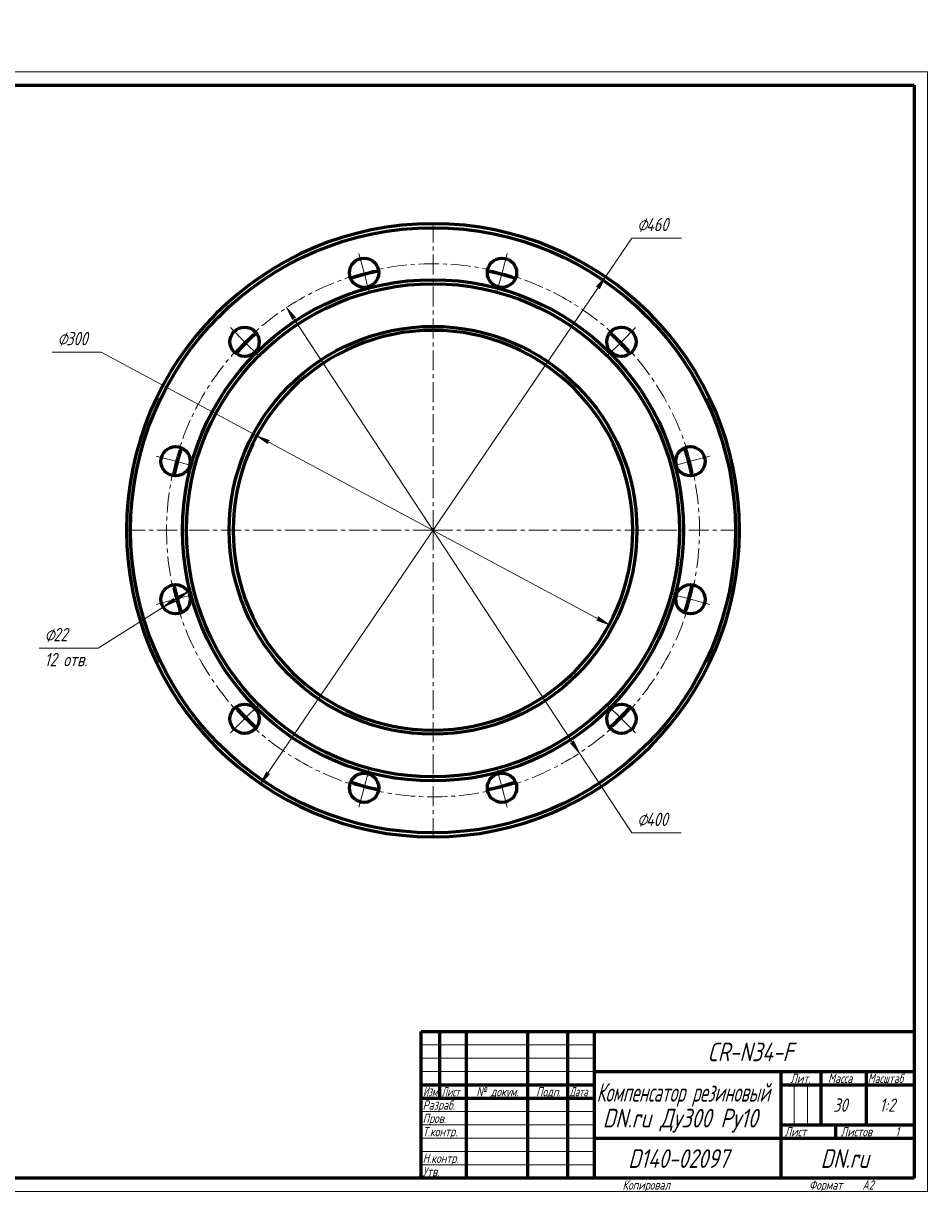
# Model space of a CAD drawing. Header units: millimetres. Extents: x 0 to 594, y 0 to 438.
# Tile 2 of 2: x 255 to 594, y 0 to 438. Entities that reach past the tile are written whole.
import ezdxf

# ---------------------------------------------------------------- set-up
doc = ezdxf.new("R2010")
doc.units = ezdxf.units.MM
for name, pattern in [('K5LT_AXLED', [12, 7.5, -1.5, 1.5, -1.5]), ('K5LT_BASIC', [0]), ('K5LT_THIN', [0])]:
    doc.linetypes.add(name, pattern=pattern)
doc.layers.add('Системный слой', color=7, linetype='Continuous')
doc.layers.add('Системный слой (1)', color=7, linetype='Continuous', true_color=0x6c6c6c)
doc.styles.add('KDIMTEXTSTYLE', font='txt', dxfattribs={"width": 0.96, "oblique": 15, "height": 5})
doc.styles.add('KTEXTSTYLE', font='txt', dxfattribs={"width": 0.96, "height": 5})
doc.dimstyles.new('KDIMSTYLE (0.50)', dxfattribs={"dimtxt": 5, "dimasz": 1, "dimexe": 2, "dimexo": 0, "dimgap": 1, "dimtad": 1, "dimlfac": 2, "dimtxsty": 'KDIMTEXTSTYLE', "dimsah": 1, "dimcen": 0, "dimdle": 1, "dimadec": 0, "dimazin": 0, "dimtfac": 0.667, "dimtmove": 0, "dimatfit": 3, "dimfxl": 1, "dimtvp": 1, "dimtolj": 1, "dimtzin": 0, "dimarcsym": 0})

# ---------------------------------------------------------------- blocks, each defined once
blk = doc.blocks.new('U0')
at = {"layer": 'Системный слой (1)', "color": 143, "linetype": 'K5LT_BASIC', "lineweight": 60, "true_color": 0x33acca}
for p, q in [((380.97, 343.5), (377.47, 342.42)), ((384.48, 344.43), (380.97, 343.5)), ((387.98, 345.24), (384.48, 344.43)), ((432.31, 344.43), (428.81, 345.24)), ((435.82, 343.5), (432.31, 344.43)), ((439.32, 342.42), (435.82, 343.5)), ((342.1, 322), (339.45, 319.53)), ((477.34, 319.53), (474.69, 322)), ((336.88, 316.97), (334.41, 314.31)), ((339.45, 319.53), (336.88, 316.97)), ((479.91, 316.97), (477.34, 319.53)), ((482.38, 314.31), (479.91, 316.97)), ((313.99, 278.94), (312.92, 275.44)), ((503.87, 275.44), (502.8, 278.94)), ((311.98, 271.94), (311.18, 268.43)), ((312.92, 275.44), (311.98, 271.94)), ((504.81, 271.94), (503.87, 275.44)), ((505.61, 268.43), (504.81, 271.94)), ((311.18, 227.6), (311.98, 224.1)), ((311.98, 224.1), (312.92, 220.59)), ((503.87, 220.59), (504.81, 224.1)), ((504.81, 224.1), (505.61, 227.6)), ((312.92, 220.59), (313.99, 217.09)), ((502.8, 217.09), (503.87, 220.59)), ((334.41, 181.72), (336.88, 179.07)), ((479.91, 179.07), (482.38, 181.72)), ((336.88, 179.07), (339.45, 176.5)), ((339.45, 176.5), (342.1, 174.03)), ((474.69, 174.03), (477.34, 176.5)), ((477.34, 176.5), (479.91, 179.07)), ((377.47, 153.61), (380.97, 152.54)), ((435.82, 152.54), (439.32, 153.61)), ((380.97, 152.54), (384.48, 151.6)), ((384.48, 151.6), (387.98, 150.8)), ((428.81, 150.8), (432.31, 151.6)), ((432.31, 151.6), (435.82, 152.54))]:
    blk.add_line(p, q, dxfattribs=at)
blk = doc.blocks.new('U1')
at = {"layer": 'Системный слой (1)', "color": 30, "linetype": 'K5LT_AXLED', "lineweight": 18, "true_color": 0xff8000}
for q in [(408.39, 365.02), (291.39, 248.02), (525.39, 248.02), (408.39, 131.02)]:
    blk.add_line((408.39, 248.02), q, dxfattribs=at)
blk = doc.blocks.new('U2')
at = {"layer": 'Системный слой (1)', "color": 30, "linetype": 'K5LT_AXLED', "lineweight": 18, "true_color": 0xff8000}
for p, q in [((382.51, 344.61), (380.57, 351.85)), ((434.28, 344.61), (436.22, 351.85)), ((384.45, 337.36), (382.51, 344.61)), ((432.34, 337.36), (434.28, 344.61)), ((337.68, 318.73), (332.38, 324.03)), ((479.11, 318.73), (484.41, 324.03)), ((342.99, 313.42), (337.68, 318.73)), ((473.8, 313.42), (479.11, 318.73)), ((311.8, 273.9), (304.56, 275.84)), ((319.05, 271.96), (311.8, 273.9)), ((497.74, 271.96), (504.99, 273.9)), ((504.99, 273.9), (512.23, 275.84)), ((319.05, 224.08), (311.8, 222.13)), ((497.74, 224.08), (504.99, 222.13)), ((311.8, 222.13), (304.56, 220.19)), ((504.99, 222.13), (512.23, 220.19)), ((342.99, 182.61), (337.68, 177.31)), ((473.8, 182.61), (479.11, 177.31)), ((337.68, 177.31), (332.38, 172)), ((479.11, 177.31), (484.41, 172)), ((384.45, 158.67), (382.51, 151.42)), ((432.34, 158.67), (434.28, 151.42)), ((382.51, 151.42), (380.57, 144.18)), ((434.28, 151.42), (436.22, 144.18))]:
    blk.add_line(p, q, dxfattribs=at)
for start, end in [(75, 105), (105, 135), (45, 75), (135, 165), (15, 45), (165, 195), (345, 15), (195, 225), (315, 345), (225, 255), (285, 315), (255, 285)]:
    blk.add_arc((408.39, 248.02), 100, start, end, dxfattribs=at)
blk = doc.blocks.new('D2')
at = {"layer": 'Системный слой (1)'}
for points in [[(470.83, 338.58), (473.1, 343.09), (469.74, 339.32), (470.57, 339.37)], [(343.69, 152.95), (347.05, 156.71), (346.22, 156.67), (345.96, 157.45)]]:
    blk.add_hatch(color=7, dxfattribs=at).paths.add_polyline_path(points)
at = {"layer": 'Системный слой (1)', "color": 7, "linetype": 'K5LT_THIN', "lineweight": 18, "true_color": 0xffffff}
for p, q in [((343.69, 152.95), (473.1, 343.09)), ((469.74, 339.32), (473.1, 343.09)), ((473.1, 343.09), (470.83, 338.58)), ((470.57, 339.37), (469.74, 339.32)), ((470.83, 338.58), (470.57, 339.37)), ((343.69, 152.95), (345.96, 157.45)), ((347.05, 156.71), (343.69, 152.95)), ((345.96, 157.45), (346.22, 156.67)), ((346.22, 156.67), (347.05, 156.71))]:
    blk.add_line(p, q, dxfattribs=at)
blk.add_wipeout([(484.99, 358.63), (484.99, 366.01), (499.06, 366.01), (499.06, 358.63)]).dxf.layer = 'Системный слой (1)'
for p, q in [((473.1, 343.09), (482.99, 357.63)), ((482.99, 357.63), (501.65, 357.63))]:
    blk.add_line(p, q, dxfattribs=at)
blk.add_arc((408.39, 248.02), 115, 234.7654, 180, dxfattribs=at)
blk.add_arc((408.39, 248.02), 115, 234.7654, 180, dxfattribs=at)
at = {"layer": 'Системный слой (1)', "color": 7, "char_height": 5, "attachment_point": 1, "style": 'KTEXTSTYLE'}
for s, insert in [('\\fArial|b0|c204|p34;\\H5.0;\\W1.000;\\Q15;\\fGOST Type AU|b0|i0|c204|p34;\\Q15;\\W0.960;⌀', (484.99, 365.22)), ('\\fArial|b0|c204|p34;\\H5.0;\\W1.000;\\Q15;\\fGOST Type AU|b0|i0|c204|p34;\\Q15;\\W0.960;460', (488.3, 365.22))]:
    blk.add_mtext(s, dxfattribs=dict(at, insert=insert))
blk = doc.blocks.new('KDIMARROW_01')
at = {"layer": 'Системный слой'}
blk.add_hatch(color=0, dxfattribs=at).paths.add_polyline_path([(-5, -0.66), (0, 0), (-5, 0.66), (-4.5, 0)])
at = {"layer": 'Системный слой', "color": 0, "linetype": 'K5LT_THIN', "lineweight": 18}
for p, q in [((-4.5, 0), (-5, 0.66)), ((-5, 0.66), (0, 0)), ((0, 0), (-5, -0.66)), ((-5, -0.66), (-4.5, 0))]:
    blk.add_line(p, q, dxfattribs=at)
at = {"layer": 'Системный слой (1)', "color": 0, "linetype": 'K5LT_THIN', "lineweight": 18}
blk.add_line((140.71, 248.02), (140.21, 248.02), dxfattribs=at)
blk = doc.blocks.new('D3')
at = {"layer": 'Системный слой (1)'}
for points in [[(356.77, 327.77), (353.47, 331.58), (355.67, 327.04), (355.94, 327.82)], [(463.32, 164.45), (461.12, 168.99), (460.85, 168.21), (460.02, 168.27)]]:
    blk.add_hatch(color=7, dxfattribs=at).paths.add_polyline_path(points)
at = {"layer": 'Системный слой (1)', "color": 7, "linetype": 'K5LT_THIN', "lineweight": 18, "true_color": 0xffffff}
for p, q in [((353.47, 331.58), (356.77, 327.77)), ((355.67, 327.04), (353.47, 331.58)), ((353.47, 331.58), (463.32, 164.45)), ((355.94, 327.82), (355.67, 327.04)), ((356.77, 327.77), (355.94, 327.82)), ((463.32, 164.45), (460.02, 168.27)), ((460.02, 168.27), (460.85, 168.21)), ((460.85, 168.21), (461.12, 168.99)), ((461.12, 168.99), (463.32, 164.45))]:
    blk.add_line(p, q, dxfattribs=at)
blk.add_wipeout([(484.99, 135.52), (484.99, 142.9), (498.93, 142.9), (498.93, 135.52)]).dxf.layer = 'Системный слой (1)'
for p, q in [((463.32, 164.45), (482.99, 134.52)), ((482.99, 134.52), (501.51, 134.52))]:
    blk.add_line(p, q, dxfattribs=at)
at = {"layer": 'Системный слой (1)', "color": 7, "char_height": 5, "attachment_point": 1, "style": 'KTEXTSTYLE'}
for s, insert in [('\\fArial|b0|c204|p34;\\H5.0;\\W1.000;\\Q15;\\fGOST Type AU|b0|i0|c204|p34;\\Q15;\\W0.960;⌀', (484.99, 142.1)), ('\\fArial|b0|c204|p34;\\H5.0;\\W1.000;\\Q15;\\fGOST Type AU|b0|i0|c204|p34;\\Q15;\\W0.960;400', (488.3, 142.1))]:
    blk.add_mtext(s, dxfattribs=dict(at, insert=insert))
blk = doc.blocks.new('D4')
at = {"layer": 'Системный слой (1)'}
for points in [[(347.02, 281.69), (342.3, 283.47), (346.4, 280.53), (346.27, 281.34)], [(474.49, 212.56), (470.39, 215.51), (470.52, 214.69), (469.77, 214.35)]]:
    blk.add_hatch(color=7, dxfattribs=at).paths.add_polyline_path(points)
at = {"layer": 'Системный слой (1)', "color": 7, "linetype": 'K5LT_THIN', "lineweight": 18, "true_color": 0xffffff}
for p, q in [((342.3, 283.47), (283.83, 314.84)), ((342.3, 283.47), (347.02, 281.69)), ((346.4, 280.53), (342.3, 283.47)), ((474.49, 212.56), (342.3, 283.47)), ((347.02, 281.69), (346.27, 281.34)), ((346.27, 281.34), (346.4, 280.53)), ((470.52, 214.69), (470.39, 215.51)), ((470.39, 215.51), (474.49, 212.56)), ((469.77, 214.35), (470.52, 214.69)), ((474.49, 212.56), (469.77, 214.35))]:
    blk.add_line(p, q, dxfattribs=at)
blk.add_arc((408.39, 248.02), 75, 330.2604, 270, dxfattribs=at)
blk.add_arc((408.39, 248.02), 75, 330.2604, 270, dxfattribs=at)
blk.add_wipeout([(267.45, 315.84), (267.45, 323.22), (281.26, 323.22), (281.26, 315.84)]).dxf.layer = 'Системный слой (1)'
blk.add_line((283.83, 314.84), (265.45, 314.84), dxfattribs=at)
at = {"layer": 'Системный слой (1)', "color": 7, "char_height": 5, "attachment_point": 1, "style": 'KTEXTSTYLE'}
for s, insert in [('\\fArial|b0|c204|p34;\\H5.0;\\W1.000;\\Q15;\\fGOST Type AU|b0|i0|c204|p34;\\Q15;\\W0.960;⌀', (267.45, 322.43)), ('\\fArial|b0|c204|p34;\\H5.0;\\W1.000;\\Q15;\\fGOST Type AU|b0|i0|c204|p34;\\Q15;\\W0.960;300', (270.75, 322.43))]:
    blk.add_mtext(s, dxfattribs=dict(at, insert=insert))
blk = doc.blocks.new('D5')
at = {"layer": 'Системный слой (1)'}
for points in [[(312.58, 221.84), (316.46, 225.07), (311.87, 222.96), (312.65, 222.67)], [(307.15, 219.2), (311.73, 221.31), (310.96, 221.6), (311.03, 222.43)]]:
    blk.add_hatch(color=7, dxfattribs=at).paths.add_polyline_path(points)
at = {"layer": 'Системный слой (1)', "color": 7, "linetype": 'K5LT_THIN', "lineweight": 18, "true_color": 0xffffff}
for p, q in [((316.46, 225.07), (307.15, 219.2)), ((311.87, 222.96), (316.46, 225.07)), ((316.46, 225.07), (312.58, 221.84)), ((307.15, 219.2), (311.03, 222.43)), ((311.73, 221.31), (307.15, 219.2)), ((311.03, 222.43), (310.96, 221.6)), ((310.96, 221.6), (311.73, 221.31)), ((312.65, 222.67), (311.87, 222.96)), ((312.58, 221.84), (312.65, 222.67)), ((307.15, 219.2), (282.73, 203.81))]:
    blk.add_line(p, q, dxfattribs=at)
blk.add_wipeout([(262.61, 195.43), (262.61, 212.2), (280.01, 212.2), (280.01, 195.43)]).dxf.layer = 'Системный слой (1)'
blk.add_line((282.73, 203.81), (260.61, 203.81), dxfattribs=at)
at = {"layer": 'Системный слой (1)', "color": 7, "char_height": 5, "attachment_point": 1, "style": 'KTEXTSTYLE'}
for s, insert in [('\\fArial|b0|c204|p34;\\H5.0;\\W1.000;\\Q15;\\fGOST Type AU|b0|i0|c204|p34;\\Q15;\\W0.960;⌀', (262.61, 211.4)), ('\\fArial|b0|c204|p34;\\H5.0;\\W1.000;\\Q15;\\fGOST Type AU|b0|i0|c204|p34;\\Q15;\\W0.960;22', (265.91, 211.4)), ('\\fArial|b0|c204|p34;\\H5.0;\\W1.000;\\Q15;\\fGOST Type AU|b0|i0|c204|p34;\\Q15;\\W0.960;12 отв.', (262.61, 202.02))]:
    blk.add_mtext(s, dxfattribs=dict(at, insert=insert))
blk = doc.blocks.new('U3')
at = {"color": 7, "linetype": 'K5LT_THIN', "lineweight": 18, "true_color": 0xffffff}
for p, q in [((0, 0), (0, 420)), ((0, 420), (594, 420)), ((594, 420), (594, 0)), ((404, 55), (469, 55)), ((404, 50), (469, 50)), ((404, 45), (469, 45)), ((543.96, 25), (543.96, 40)), ((548.98, 25), (548.98, 40)), ((404, 30), (469, 30)), ((404, 25), (469, 25)), ((404, 20), (469, 20)), ((404, 15), (469, 15)), ((404, 10), (469, 10)), ((594, 0), (0, 0))]:
    blk.add_line(p, q, dxfattribs=at)
at = {"color": 143, "linetype": 'K5LT_BASIC', "lineweight": 60, "true_color": 0x33acca}
for p, q in [((20, 5), (20, 415)), ((20, 415), (589, 415)), ((90, 415), (90, 401)), ((589, 415), (589, 5)), ((90, 401), (20, 401)), ((8, 172), (8, 292)), ((20, 292), (8, 292)), ((13, 172), (13, 292)), ((20, 232), (8, 232)), ((20, 172), (8, 172)), ((8, 5), (8, 150)), ((20, 150), (8, 150)), ((13, 5), (13, 150)), ((20, 115), (8, 115)), ((20, 90), (8, 90)), ((20, 65), (8, 65)), ((404, 60), (589, 60)), ((404, 5), (404, 60)), ((411, 35), (411, 60)), ((421, 5), (421, 60)), ((444, 5), (444, 60)), ((459, 5), (459, 60)), ((469, 5), (469, 60)), ((469, 45), (589, 45)), ((539, 5), (539, 45)), ((554, 25), (554, 45)), ((571, 25), (571, 45)), ((404, 40), (469, 40)), ((539, 40), (554, 40)), ((554, 40), (589, 40)), ((404, 35), (469, 35)), ((20, 30), (8, 30)), ((539, 25), (589, 25)), ((559.57, 20), (559.57, 25)), ((469, 20), (539, 20)), ((539, 20), (589, 20)), ((20, 5), (8, 5)), ((589, 5), (20, 5))]:
    blk.add_line(p, q, dxfattribs=at)
at = {"color": 7, "attachment_point": 1, "style": 'KTEXTSTYLE'}
for s, insert, char_height, rotation in [('\\fArial|b0|c204|p34;\\H5.0;\\W1.000;\\Q15;\\fGOST Type AU|b0|i0|c204|p34;\\Q15;\\W0.960;\\H7.00;CR-N34-F', (72.66, 404.64), 7, 180), ('\\fArial|b0|c204|p34;\\H5.0;\\W1.000;\\Q15;\\fGOST Type AU|b0|i0|c204|p34;\\Q15;\\W0.960;\\H3.50;Перв. примен.', (8.82, 250.52), 3.5, 90), ('\\fArial|b0|c204|p34;\\H5.0;\\W1.000;\\Q15;\\fGOST Type AU|b0|i0|c204|p34;\\Q15;\\W0.960;\\H3.50;Справ. №', (8.82, 193.63), 3.5, 90), ('\\fArial|b0|c204|p34;\\H5.0;\\W1.000;\\Q15;\\fGOST Type AU|b0|i0|c204|p34;\\Q15;\\W0.960;\\H3.50;Подп. и дата', (8.82, 120.66), 3.5, 90), ('\\fArial|b0|c204|p34;\\H5.0;\\W1.000;\\Q15;\\fGOST Type AU|b0|i0|c204|p34;\\Q15;\\W0.960;\\H3.50;Инв. № дубл.', (8.82, 91.57), 3.5, 90), ('\\fArial|b0|c204|p34;\\H5.0;\\W1.000;\\Q15;\\fGOST Type AU|b0|i0|c204|p34;\\Q15;\\W0.960;\\H3.50;Взам. инв. №', (8.82, 65.8), 3.5, 90), ('\\fArial|b0|c204|p34;\\H5.0;\\W1.000;\\Q15;\\fGOST Type AU|b0|i0|c204|p34;\\Q15;\\W0.960;\\H3.50;Подп. и дата', (8.82, 35.66), 3.5, 90), ('\\fArial|b0|c204|p34;\\H5.0;\\W1.000;\\Q15;\\fGOST Type AU|b0|i0|c204|p34;\\Q15;\\W0.960;\\H3.50;Инв. № подл.', (8.82, 6.57), 3.5, 90)]:
    blk.add_mtext(s, dxfattribs=dict(at, insert=insert, char_height=char_height, rotation=rotation))
for s, insert, char_height in [('\\fArial|b0|c204|p34;\\H5.0;\\W1.000;\\Q15;\\fGOST Type AU|b0|i0|c204|p34;\\Q15;\\W0.960;\\H7.00;CR-N34-F', (511.34, 55.86), 7), ('\\fArial|b0|c204|p34;\\H5.0;\\W1.000;\\Q15;\\fGOST Type AU|b0|i0|c204|p34;\\Q15;\\W0.960;\\H3.50;Лит.', (542.47, 44.18), 3.5), ('\\fArial|b0|c204|p34;\\H5.0;\\W1.000;\\Q15;\\fGOST Type AU|b0|i0|c204|p34;\\Q15;\\W0.960;\\H3.50;Масса', (556.58, 44.18), 3.5), ('\\fArial|b0|c204|p34;\\H5.0;\\W1.000;\\Q15;\\fGOST Type AU|b0|i0|c204|p34;\\Q15;\\W0.926;\\H3.50;Масштаб', (571.52, 44.18), 3.5), ('\\fArial|b0|c204|p34;\\H5.0;\\W1.000;\\Q15;\\fGOST Type AU|b0|i0|c204|p34;\\Q15;\\W0.759;\\H7.00;Компенсатор резиновый', (469.78, 40.69), 7), ('\\fArial|b0|c204|p34;\\H5.0;\\W1.000;\\Q15;\\fGOST Type AU|b0|i0|c204|p34;\\Q15;\\W0.786;\\H3.50;Изм.', (404.62, 39.18), 3.5), ('\\fArial|b0|c204|p34;\\H5.0;\\W1.000;\\Q15;\\fGOST Type AU|b0|i0|c204|p34;\\Q15;\\W0.800;\\H3.50;Лист', (411.61, 39.18), 3.5), ('\\fArial|b0|c204|p34;\\H5.0;\\W1.000;\\Q15;\\fGOST Type AU|b0|i0|c204|p34;\\Q15;\\W0.960;\\H3.50;№ докум.', (424.63, 39.18), 3.5), ('\\fArial|b0|c204|p34;\\H5.0;\\W1.000;\\Q15;\\fGOST Type AU|b0|i0|c204|p34;\\Q15;\\W0.960;\\H3.50;Подп.', (447.1, 39.18), 3.5), ('\\fArial|b0|c204|p34;\\H5.0;\\W1.000;\\Q15;\\fGOST Type AU|b0|i0|c204|p34;\\Q15;\\W0.800;\\H3.50;Дата', (459.61, 39.18), 3.5), ('\\fArial|b0|c204|p34;\\H5.0;\\W1.000;\\Q15;\\fGOST Type AU|b0|i0|c204|p34;\\Q15;\\W0.960;\\H3.50;Разраб.', (404.5, 34.18), 3.5), ('\\fArial|b0|c204|p34;\\H5.0;\\W1.000;\\Q15;\\fGOST Type AU|b0|i0|c204|p34;\\Q15;\\W0.960;\\H7.00;DN.ru Ду300 Ру10', (472.07, 31.02), 7), ('\\fArial|b0|c204|p34;\\H5.0;\\W1.000;\\Q15;\\fGOST Type AU|b0|i0|c204|p34;\\Q15;\\W0.960;30', (558.55, 34.9), 5), ('\\fArial|b0|c204|p34;\\H5.0;\\W1.000;\\Q15;\\fGOST Type AU|b0|i0|c204|p34;\\Q15;\\W0.960;{\\c16737820;1:2}', (575.92, 34.9), 5), ('\\fArial|b0|c204|p34;\\H5.0;\\W1.000;\\Q15;\\fGOST Type AU|b0|i0|c204|p34;\\Q15;\\W0.960;\\H3.50;Пров.', (404.5, 29.18), 3.5), ('\\fArial|b0|c204|p34;\\H5.0;\\W1.000;\\Q15;\\fGOST Type AU|b0|i0|c204|p34;\\Q15;\\W0.960;\\H3.50;Т.контр.', (404.5, 24.18), 3.5), ('\\fArial|b0|c204|p34;\\H5.0;\\W1.000;\\Q15;\\fGOST Type AU|b0|i0|c204|p34;\\Q15;\\W0.960;\\H3.50;Лист', (540.32, 24.18), 3.5), ('\\fArial|b0|c204|p34;\\H5.0;\\W1.000;\\Q15;\\fGOST Type AU|b0|i0|c204|p34;\\Q15;\\W0.960;\\H3.50;Листов', (561.36, 24.18), 3.5), ('\\fArial|b0|c204|p34;\\H5.0;\\W1.000;\\Q15;\\fGOST Type AU|b0|i0|c204|p34;\\Q15;\\W0.960;\\H3.50;1', (581.91, 24.18), 3.5), ('\\fArial|b0|c204|p34;\\H5.0;\\W1.000;\\Q15;\\fGOST Type AU|b0|i0|c204|p34;\\Q15;\\W0.960;\\H3.50;Н.контр.', (404.5, 14.18), 3.5), ('\\fArial|b0|c204|p34;\\H5.0;\\W1.000;\\Q15;\\fGOST Type AU|b0|i0|c204|p34;\\Q15;\\W0.960;\\H7.00;D140-02097', (481.61, 15.86), 7), ('\\fArial|b0|c204|p34;\\H5.0;\\W1.000;\\Q15;\\fGOST Type AU|b0|i0|c204|p34;\\Q15;\\W0.960;\\H7.00;DN.ru', (553.84, 15.86), 7), ('\\fArial|b0|c204|p34;\\H5.0;\\W1.000;\\Q15;\\fGOST Type AU|b0|i0|c204|p34;\\Q15;\\W0.960;\\H3.50;Утв.', (404.5, 9.18), 3.5), ('\\fArial|b0|c204|p34;\\H5.0;\\W1.000;\\Q15;\\fGOST Type AU|b0|i0|c204|p34;\\Q15;\\W0.960;\\H3.50;Копировал', (479.5, 4.18), 3.5), ('\\fArial|b0|c204|p34;\\H5.0;\\W1.000;\\Q15;\\fGOST Type AU|b0|i0|c204|p34;\\Q15;\\W0.960;\\H3.50;Формат', (549.5, 4.18), 3.5), ('\\fArial|b0|c204|p34;\\H5.0;\\W1.000;\\Q15;\\fGOST Type AU|b0|i0|c204|p34;\\Q15;\\W0.960;\\H3.50;A2', (569.5, 4.18), 3.5)]:
    blk.add_mtext(s, dxfattribs=dict(at, insert=insert, char_height=char_height))

msp = doc.modelspace()

# ---------------------------------------------------------------- linework, layer by layer
at = {"layer": 'Системный слой (1)', "color": 143, "linetype": 'K5LT_BASIC', "lineweight": 60, "true_color": 0x33acca}
for centre, radius in [((408.3946, 248.0166), 113.5), ((382.5127, 344.6092), 5.5), ((434.2765, 344.6092), 5.5), ((408.3946, 248.0166), 94), ((408.3946, 248.0166), 92.5), ((408.3946, 248.0166), 76.5), ((337.6839, 318.7273), 5.5), ((479.1053, 318.7273), 5.5), ((311.802, 273.8985), 5.5), ((504.9872, 273.8985), 5.5), ((311.802, 222.1347), 5.5), ((504.9872, 222.1347), 5.5), ((337.6839, 177.3059), 5.5), ((479.1053, 177.3059), 5.5), ((382.5127, 151.424), 5.5), ((434.2765, 151.424), 5.5)]:
    msp.add_circle(centre, radius, dxfattribs=at)
for radius, start, end in [(115, 0, 180), (75, 90, 270), (75, 270, 90), (115, 180, 0)]:
    msp.add_arc((408.3946, 248.0166), radius, start, end, dxfattribs=at)

# ---------------------------------------------------------------- block references
at = {"layer": 'Системный слой (1)'}
for name in ['U1', 'U2', 'U0']:
    msp.add_blockref(name, (0, 0), dxfattribs=at)

# ---------------------------------------------------------------- next in the draw order: dimensions: what is measured, and where the dimension line sits
at = {"layer": 'Системный слой (1)', "color": 7}
dim = msp.add_diameter_dim_2p(p1=(278.9887, 57.8743), p2=(537.8006, 438.1589), dimstyle='KDIMSTYLE (0.50)', override={"dimtih": 1, "dimtoh": 1, "dimpost": '\\fGOST Type AU|b0|c204|p34;\\H5.0;\\W0.960;\\Q15;<>', "dimblk1": 'KDIMARROW_01', "dimblk2": 'KDIMARROW_01', "dimclrt": 7, "dimtol": 1, "dimtp": 0, "dimtm": 0, "dimtdec": 5, "dimtmove": 1, "dimatfit": 2, "dimtolj": 1}, dxfattribs=at)
dim.commit()
dim.dimension.update_dxf_attribs({"geometry": 'D2', "text_midpoint": (484.9944, 357.6296), "dimtype": 163})

# ---------------------------------------------------------------- next in the draw order: dimensions: what is measured, and where the dimension line sits
dim = msp.add_diameter_dim_2p(p1=(298.5446, 415.1482), p2=(518.2447, 80.885), dimstyle='KDIMSTYLE (0.50)', override={"dimtih": 1, "dimtoh": 1, "dimpost": '\\fGOST Type AU|b0|c204|p34;\\H5.0;\\W0.960;\\Q15;<>', "dimblk1": 'KDIMARROW_01', "dimblk2": 'KDIMARROW_01', "dimclrt": 7, "dimtol": 1, "dimtp": 0, "dimtm": 0, "dimtdec": 5, "dimtmove": 1, "dimatfit": 2, "dimtolj": 1}, dxfattribs=at)
dim.commit()
dim.dimension.update_dxf_attribs({"geometry": 'D3', "text_midpoint": (484.9944, 134.5166), "dimtype": 163})

# ---------------------------------------------------------------- next in the draw order: dimensions: what is measured, and where the dimension line sits
dim = msp.add_diameter_dim_2p(p1=(540.5756, 177.1069), p2=(276.2137, 318.9264), dimstyle='KDIMSTYLE (0.50)', override={"dimtih": 1, "dimtoh": 1, "dimpost": '\\fGOST Type AU|b0|c204|p34;\\H5.0;\\W0.960;\\Q15;<>', "dimblk1": 'KDIMARROW_01', "dimblk2": 'KDIMARROW_01', "dimclrt": 7, "dimtol": 1, "dimtp": 0, "dimtm": 0, "dimtdec": 5, "dimtmove": 1, "dimatfit": 2, "dimtolj": 1}, dxfattribs=at)
dim.commit()
dim.dimension.update_dxf_attribs({"geometry": 'D4', "text_midpoint": (281.8343, 314.8382), "dimtype": 163})

# ---------------------------------------------------------------- next in the draw order: dimensions: what is measured, and where the dimension line sits
dim = msp.add_diameter_dim_2p(p1=(321.108, 227.9997), p2=(302.4961, 216.2697), dimstyle='KDIMSTYLE (0.50)', override={"dimtih": 1, "dimtoh": 1, "dimpost": '\\fGOST Type AU|b0|c204|p34;\\H5.0;\\W0.960;\\Q15;<>\\X\\fGOST Type AU|b0|c204|p34;\\H5.0;\\W0.960;\\Q15;\\fGOST Type AU|b0|i0|c204|p34;\\Q15;12 отв.', "dimblk1": 'KDIMARROW_01', "dimblk2": 'KDIMARROW_01', "dimclrt": 7, "dimtol": 1, "dimtp": 0, "dimtm": 0, "dimtdec": 5, "dimtmove": 1, "dimatfit": 2, "dimtolj": 1}, dxfattribs=at)
dim.commit()
dim.dimension.update_dxf_attribs({"geometry": 'D5', "text_midpoint": (280.7316, 203.8133)})

# ---------------------------------------------------------------- next in the draw order: block references
msp.add_blockref('U3', (0, 0))

doc.saveas('drawing.dxf')
